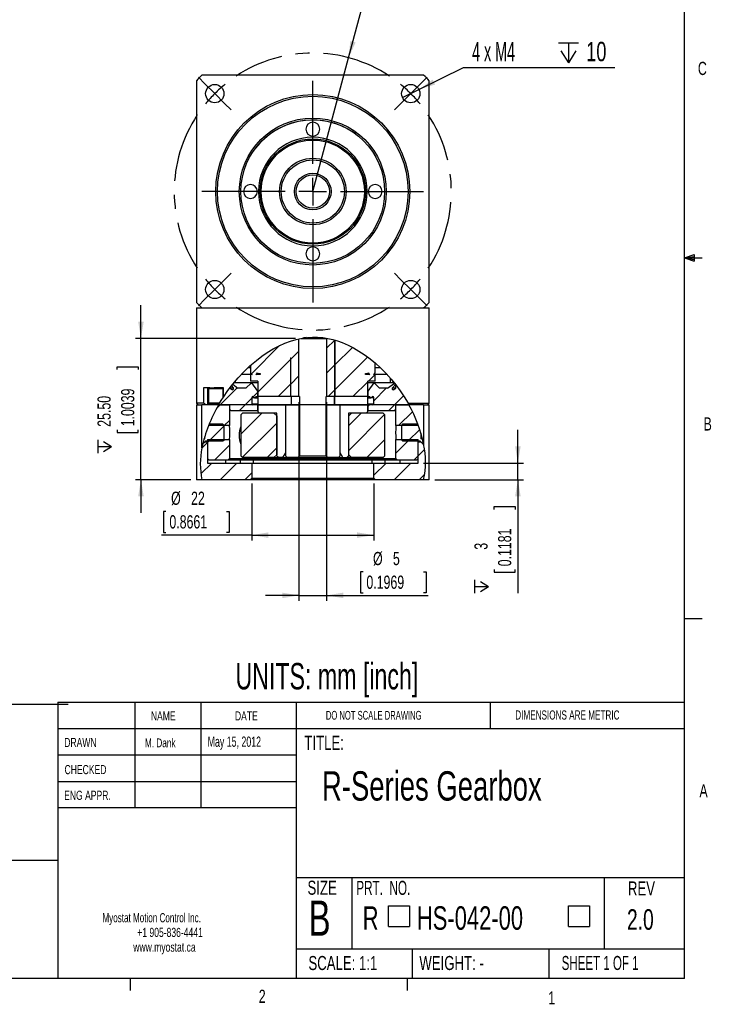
# Model space of a CAD drawing. Extents: x 11 to 421, y 5 to 275.
# Tile 3 of 10: x 296 to 421, y 5 to 183. Entities that reach past the tile are written whole.
import ezdxf
from ezdxf.enums import TextEntityAlignment as Align

# ---------------------------------------------------------------- set-up
doc = ezdxf.new("R2010")
doc.units = 0
doc.linetypes.add('CENTERX2', pattern=[20.32, 12.7, -2.54, 2.54, -2.54])
doc.layers.get('0').update_dxf_attribs({"linetype": 'CONTINUOUS'})
doc.layers.add('FORMAT', color=7, linetype='CONTINUOUS')
doc.dimstyles.new('SLDDIMSTYLE1', dxfattribs={"dimtxt": 3.5, "dimasz": 3, "dimexe": 0, "dimexo": 0.0625, "dimgap": 0.875, "dimtad": 0, "dimtih": 1, "dimtoh": 1, "dimrnd": 1e-09, "dimzin": 12, "dimblk1": 'NONE', "dimsah": 1, "dimcen": 0, "dimazin": 3, "dimtfac": 1, "dimtmove": 0, "dimatfit": 3})
doc.dimstyles.new('SLDDIMSTYLE3', dxfattribs={"dimtxt": 2.38125, "dimasz": 3, "dimexe": 0, "dimexo": 0.0625, "dimgap": 0.595313, "dimtad": 1, "dimrnd": 1e-09, "dimzin": 12, "dimsah": 1, "dimcen": 0.09, "dimazin": 3, "dimtfac": 1, "dimtmove": 0, "dimatfit": 3})
doc.dimstyles.new('SLDDIMSTYLE4', dxfattribs={"dimtxt": 2.38125, "dimasz": 3, "dimexe": 0, "dimexo": 0.0625, "dimgap": 0.595313, "dimtad": 1, "dimrnd": 1e-09, "dimzin": 12, "dimsah": 1, "dimcen": 0.09, "dimazin": 3, "dimtfac": 1, "dimtofl": 0, "dimtmove": 0, "dimatfit": 3})
doc.dimstyles.new('SLDDIMSTYLE5', dxfattribs={"dimtxt": 2.38125, "dimasz": 3, "dimexe": 0, "dimexo": 0.0625, "dimgap": 0.595313, "dimtad": 1, "dimrnd": 1e-09, "dimzin": 4, "dimsah": 1, "dimcen": 0.09, "dimazin": 3, "dimtfac": 1, "dimtmove": 0, "dimatfit": 3})
doc.dimstyles.new('SLDDIMSTYLE6', dxfattribs={"dimtxt": 3.5, "dimasz": 3, "dimexe": 0, "dimexo": 0.0625, "dimgap": 0.875, "dimtad": 0, "dimtih": 1, "dimtoh": 1, "dimrnd": 1e-09, "dimzin": 12, "dimsah": 1, "dimcen": 0, "dimazin": 3, "dimtfac": 1, "dimtofl": 0, "dimtmove": 0, "dimatfit": 3})

# ---------------------------------------------------------------- blocks, each defined once
blk = doc.blocks.new('SW_NOTE_1')
at = {"color": 0, "linetype": 'CONTINUOUS'}
for s, width, p in [('Myostat Motion Control Inc.', 0.661111, (0, 0)), ('+1 905-836-4441', 0.7, (6.29, -2.65)), ('www.myostat.ca', 0.7, (5.56, -5.3))]:
    blk.add_text(s, height=1.651, dxfattribs=dict(at, width=width)).set_placement(p, align=Align.BOTTOM_LEFT)
blk = doc.blocks.new('SW_SYMBOL_MOD_BOX')
at = {"color": 0, "linetype": 'CONTINUOUS'}
for p, q in [((200, 200), (200, 800)), ((200, 800), (800, 800)), ((800, 800), (800, 200)), ((200, 200), (800, 200))]:
    blk.add_line(p, q, dxfattribs=at)
blk = doc.blocks.new('SW_NOTE_3')
at = {"color": 0, "linetype": 'CONTINUOUS', "xscale": 0.006244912, "yscale": 0.006244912, "zscale": 0.006244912}
for p in [(3.43, 0.61), (35.9, 0.61)]:
    blk.add_blockref('SW_SYMBOL_MOD_BOX', p, dxfattribs=at)
at = {"color": 0, "linetype": 'CONTINUOUS', "width": 0.7}
for s, height, p in [('R', 4.23, (0, 0)), ('HS-042-00', 4.233, (9.77, 0))]:
    blk.add_text(s, height=height, dxfattribs=at).set_placement(p, align=Align.BOTTOM_LEFT)
blk = doc.blocks.new('*D15')
at = {"color": 7, "linetype": 'CONTINUOUS'}
for p, q in [((346.39, 114), (346.39, 78.12)), ((351.39, 114), (351.39, 78.12)), ((357.96, 83.38), (357.48, 83.38)), ((357.48, 83.38), (357.48, 79.6)), ((368.84, 83.38), (369.32, 83.38)), ((369.32, 83.38), (369.32, 79.6)), ((346.39, 79.12), (340.39, 79.12)), ((346.39, 79.12), (351.39, 79.12)), ((351.39, 79.12), (369.69, 79.12)), ((357.48, 79.6), (357.96, 79.6)), ((369.32, 79.6), (368.84, 79.6))]:
    blk.add_line(p, q, dxfattribs=at)
for points in [[(346.39, 79.12), (343.39, 79.62), (343.39, 78.62)], [(351.39, 79.12), (354.39, 78.62), (354.39, 79.62)]]:
    blk.add_solid(points, dxfattribs=at)
at = {"color": 7, "linetype": 'CONTINUOUS', "width": 0.7}
for s, height, p in [('%%c', 2.381, (359.76, 83.87, 3.6)), ('5', 2.38, (363.35, 83.87, 3.6)), ('0.1969', 2.381, (358.56, 79.6, 3.6))]:
    blk.add_text(s, height=height, dxfattribs=at).set_placement(p, align=Align.BOTTOM_LEFT)
blk = doc.blocks.new('*D16')
at = {"color": 7, "linetype": 'CONTINUOUS'}
for p, q in [((337.89, 99.3), (337.89, 89)), ((359.89, 99.3), (359.89, 89)), ((322.41, 94.27), (321.93, 94.27)), ((321.93, 94.27), (321.93, 90.49)), ((333.3, 94.27), (333.78, 94.27)), ((333.78, 94.27), (333.78, 90.49)), ((337.89, 90), (321.57, 90)), ((321.93, 90.49), (322.41, 90.49)), ((333.78, 90.49), (333.3, 90.49)), ((337.89, 90), (359.89, 90))]:
    blk.add_line(p, q, dxfattribs=at)
for points in [[(337.89, 90), (340.89, 89.5), (340.89, 90.5)], [(359.89, 90), (356.89, 90.5), (356.89, 89.5)]]:
    blk.add_solid(points, dxfattribs=at)
at = {"color": 7, "linetype": 'CONTINUOUS', "width": 0.7}
for s, p in [('%%c', (323.33, 94.75, 3.6)), ('22', (326.93, 94.75, 3.6)), ('0.8661', (323.02, 90.49, 3.6))]:
    blk.add_text(s, height=2.381, dxfattribs=at).set_placement(p, align=Align.BOTTOM_LEFT)
blk = doc.blocks.new('SW_SYMBOL_HOLE_DEPTH')
at = {"color": 0, "linetype": 'CONTINUOUS'}
for p, q in [((0, 875), (800, 875)), ((400, 875), (400, 75)), ((100, 555), (400, 75)), ((700, 555), (400, 75))]:
    blk.add_line(p, q, dxfattribs=at)
blk = doc.blocks.new('*D17')
at = {"color": 7, "linetype": 'CONTINUOUS'}
for p, q in [((385.89, 103), (385.89, 109)), ((368.89, 103), (386.89, 103)), ((385.89, 100), (385.89, 103)), ((370.89, 100), (386.89, 100)), ((385.89, 100), (385.89, 79.52)), ((381.63, 94.65), (381.63, 95.14)), ((381.63, 95.14), (385.41, 95.14)), ((385.41, 95.14), (385.41, 94.65)), ((381.63, 83.77), (381.63, 83.29)), ((385.41, 83.29), (385.41, 83.77)), ((381.63, 83.29), (385.41, 83.29))]:
    blk.add_line(p, q, dxfattribs=at)
for points in [[(385.89, 103), (386.39, 106), (385.39, 106)], [(385.89, 100), (385.39, 97), (386.39, 97)]]:
    blk.add_solid(points, dxfattribs=at)
at = {"color": 7, "linetype": 'CONTINUOUS', "xscale": 0.0030416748, "yscale": 0.0030416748, "zscale": 0.0030416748, "rotation": 90}
blk.add_blockref('SW_SYMBOL_HOLE_DEPTH', (380.81, 79.52), dxfattribs=at)
at = {"color": 7, "linetype": 'CONTINUOUS', "width": 0.7}
for s, height, p in [('0.1181', 2.381, (385.41, 84.37, 3.6)), ('3', 2.38, (381.14, 87.37, 3.6))]:
    blk.add_text(s, height=height, rotation=90, dxfattribs=at).set_placement(p, align=Align.BOTTOM_LEFT)
blk = doc.blocks.new('*D18')
at = {"color": 7, "linetype": 'CONTINUOUS'}
for p, q in [((317.89, 125.5), (317.89, 131.5)), ((345.76, 125.5), (316.89, 125.5)), ((317.89, 100), (317.89, 125.5)), ((313.63, 119.91), (313.63, 120.39)), ((313.63, 120.39), (317.41, 120.39)), ((317.41, 120.39), (317.41, 119.91)), ((313.63, 109.03), (313.63, 108.54)), ((313.63, 108.54), (317.41, 108.54)), ((317.41, 108.54), (317.41, 109.03)), ((326.89, 100), (316.89, 100)), ((317.89, 100), (317.89, 94))]:
    blk.add_line(p, q, dxfattribs=at)
for points in [[(317.89, 125.5), (318.39, 128.5), (317.39, 128.5)], [(317.89, 100), (317.39, 97), (318.39, 97)]]:
    blk.add_solid(points, dxfattribs=at)
at = {"color": 7, "linetype": 'CONTINUOUS', "xscale": 0.0030416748, "yscale": 0.0030416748, "zscale": 0.0030416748, "rotation": 90}
blk.add_blockref('SW_SYMBOL_HOLE_DEPTH', (312.81, 104.78), dxfattribs=at)
at = {"color": 7, "linetype": 'CONTINUOUS', "width": 0.7}
for s, p in [('1.0039', (317.41, 109.63, 3.6)), ('25.50', (313.14, 109.55, 3.6))]:
    blk.add_text(s, height=2.381, rotation=90, dxfattribs=at).set_placement(p, align=Align.BOTTOM_LEFT)
blk = doc.blocks.new('*D19')
at = {"color": 7, "linetype": 'CONTINUOUS'}
for p, q in [((360.95, 192.72), (360.24, 192.72)), ((360.24, 192.72), (360.24, 187.16)), ((376.95, 192.72), (377.66, 192.72)), ((377.66, 192.72), (377.66, 187.16)), ((360.24, 187.16), (360.95, 187.16)), ((377.66, 187.16), (376.95, 187.16)), ((355.36, 176.15), (358.12, 186.45)), ((358.12, 186.45), (378.2, 186.45)), ((348.89, 152), (355.36, 176.15))]:
    blk.add_line(p, q, dxfattribs=at)
blk.add_solid([(355.36, 176.15), (356.62, 178.92), (355.66, 179.18)], dxfattribs=at)
at = {"color": 7, "linetype": 'CONTINUOUS', "width": 0.7}
for s, p in [('PCR', (364.26, 197.95, 3.6)), ('25', (364.95, 193.43, 3.6)), ('0.9843', (361.84, 187.16, 3.6))]:
    blk.add_text(s, height=3.5, dxfattribs=at).set_placement(p, align=Align.BOTTOM_LEFT)
blk = doc.blocks.new('*D20')
at = {"color": 7, "linetype": 'CONTINUOUS'}
for p, q in [((368.05, 170.42), (376.06, 174.41)), ((376.06, 174.41), (403.4, 174.41)), ((365.09, 168.95), (368.05, 170.42))]:
    blk.add_line(p, q, dxfattribs=at)
blk.add_solid([(368.05, 170.42), (370.95, 171.31), (370.51, 172.2)], dxfattribs=at)
at = {"color": 7, "linetype": 'CONTINUOUS', "xscale": 0.0044707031, "yscale": 0.0044707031, "zscale": 0.0044707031}
blk.add_blockref('SW_SYMBOL_HOLE_DEPTH', (393.22, 174.9), dxfattribs=at)
at = {"color": 7, "linetype": 'CONTINUOUS'}
for s, width, p in [('4 x M4 ', 0.55, (377.64, 174.47, 3.6)), ('10', 0.7, (398.22, 174.47, 3.6))]:
    blk.add_text(s, height=3.5, dxfattribs=dict(at, width=width)).set_placement(p, align=Align.BOTTOM_LEFT)
blk = doc.blocks.new('_NONE')
blk = doc.blocks.new('SW_CENTERMARKSYMBOL_1')
at = {"color": 0, "linetype": 'CONTINUOUS'}
for p, q in [((-19.45, 19.45), (-20.61, 20.61)), ((0, 5), (0, 20)), ((19.45, 19.45), (20.61, 20.61)), ((-17.68, 17.68), (-19.45, 19.45)), ((17.68, 17.68), (19.45, 19.45)), ((-17.68, 17.68), (-15.91, 15.91)), ((17.68, 17.68), (15.91, 15.91)), ((-15.91, 15.91), (-14.74, 14.74)), ((15.91, 15.91), (14.74, 14.74)), ((0, 0), (0, 2.5)), ((-5, 0), (-20, 0)), ((0, 0), (-2.5, 0)), ((0, 0), (0, -2.5)), ((0, 0), (2.5, 0)), ((5, 0), (20, 0)), ((0, -5), (0, -20)), ((-17.68, -17.68), (-15.91, -15.91)), ((-15.91, -15.91), (-14.74, -14.74)), ((15.91, -15.91), (14.74, -14.74)), ((17.68, -17.68), (15.91, -15.91)), ((-17.68, -17.68), (-19.45, -19.45)), ((17.68, -17.68), (19.45, -19.45)), ((-19.45, -19.45), (-20.61, -20.61)), ((19.45, -19.45), (20.61, -20.61))]:
    blk.add_line(p, q, dxfattribs=at)
at = {"color": 0, "linetype": 'CENTERX2'}
for start, end in [(56.4592, 123.5408), (146.4592, 213.5408), (326.4592, 33.5408), (236.4592, 303.5408)]:
    blk.add_arc((0, 0), 25, start, end, dxfattribs=at)
at = {"color": 0, "linetype": 'CONTINUOUS'}
for start, end in [(129.2704, 135), (45, 50.7296), (135, 140.7296), (39.2704, 45), (219.2704, 225), (315, 320.7296), (225, 230.7296), (309.2704, 315)]:
    blk.add_arc((0, 0), 25, start, end, dxfattribs=at)

msp = doc.modelspace()

# ---------------------------------------------------------------- linework, layer by layer
at = {"color": 7, "linetype": 'CONTINUOUS'}
for p, q in [((415.957, 9.959), (415.957, 270.309)), ((368.891, 173.005), (328.891, 173.005)), ((327.891, 172.005), (327.891, 132.005)), ((369.891, 132.005), (369.891, 172.005)), ((415.957, 140.025), (417.663, 140.635)), ((417.663, 140.635), (417.663, 139.451)), ((415.957, 140.025), (417.663, 140.254)), ((415.957, 140.025), (419.132, 140.025)), ((415.957, 140.025), (417.663, 139.451)), ((415.957, 140.025), (417.663, 139.763)), ((327.891, 131.005), (327.891, 113.805)), ((327.891, 131.005), (328.891, 131.005)), ((328.891, 131.005), (368.891, 131.005)), ((368.891, 131.005), (369.891, 131.005)), ((369.891, 113.805), (369.891, 131.005)), ((346.391, 115.005), (346.391, 125.429)), ((346.796, 125.505), (351.391, 125.505)), ((348.909, 125.732), (348.682, 125.505)), ((351.391, 125.505), (351.391, 115.005)), ((352.856, 125.188), (351.391, 123.724)), ((352.881, 125.181), (352.881, 115.005)), ((352.891, 115.005), (352.891, 125.178)), ((342.888, 124.2), (337.758, 119.07)), ((346.391, 123.214), (344.901, 121.724)), ((356.046, 123.888), (352.891, 120.734)), ((344.891, 121.714), (338.961, 115.784)), ((344.891, 122.005), (344.891, 115.005)), ((344.891, 122.005), (344.901, 122.005)), ((344.901, 115.005), (344.901, 122.005)), ((358.793, 122.145), (352.891, 116.243)), ((360.141, 119.305), (360.141, 121.061)), ((337.253, 120.255), (337.641, 120.255)), ((337.641, 120.61), (337.641, 119.305)), ((338.891, 119.305), (338.891, 119.155)), ((338.891, 119.155), (339.391, 119.155)), ((339.391, 119.155), (339.391, 119.005)), ((352.881, 120.724), (351.391, 119.234)), ((358.391, 119.155), (358.891, 119.155)), ((358.391, 119.005), (358.391, 119.155)), ((358.891, 119.155), (358.891, 119.305)), ((360.141, 120.255), (361.04, 120.255)), ((334.891, 117.505), (334.684, 117.505)), ((334.891, 117.754), (334.891, 117.505)), ((337.841, 117.505), (334.891, 117.505)), ((337.637, 119.005), (336.005, 119.005)), ((337.841, 117.505), (336.841, 116.505)), ((337.692, 119.005), (337.637, 118.949)), ((337.637, 119.005), (337.637, 117.805)), ((337.941, 119.005), (337.637, 119.005)), ((338.961, 117.805), (337.637, 117.805)), ((337.841, 117.505), (338.891, 116.005)), ((338.961, 117.505), (337.841, 117.505)), ((339.391, 119.005), (338.591, 119.005)), ((338.961, 117.805), (338.961, 115.005)), ((346.391, 118.724), (344.901, 117.234)), ((358.821, 117.683), (356.143, 115.005)), ((359.191, 119.005), (358.391, 119.005)), ((360.146, 117.805), (358.821, 117.805)), ((358.821, 115.005), (358.821, 117.805)), ((359.942, 117.505), (358.821, 117.505)), ((358.891, 116.005), (359.942, 117.505)), ((360.143, 119.005), (358.943, 117.805)), ((360.146, 119.005), (359.841, 119.005)), ((362.891, 117.505), (359.942, 117.505)), ((360.942, 116.505), (359.942, 117.505)), ((362.268, 119.005), (360.146, 119.005)), ((360.146, 117.805), (360.146, 119.005)), ((362.391, 116.505), (363.616, 117.427)), ((362.891, 117.505), (362.891, 118.301)), ((363.554, 117.505), (362.891, 117.505)), ((363.366, 117.737), (363.133, 117.505)), ((330.337, 116.605), (329.179, 116.605)), ((329.179, 116.605), (329.179, 113.805)), ((329.899, 116.605), (329.899, 113.505)), ((330.27, 116.605), (330.07, 116.405)), ((330.07, 116.405), (330.07, 113.805)), ((332.649, 116.405), (330.07, 116.405)), ((330.337, 116.605), (331.097, 116.605)), ((332.765, 116.605), (331.097, 116.605)), ((335.278, 116.59), (332.192, 113.505)), ((332.649, 116.605), (332.649, 114.72)), ((332.765, 114.896), (332.765, 116.605)), ((334.577, 116.505), (333.891, 116.505)), ((333.895, 116.502), (334.291, 116.274)), ((334.209, 116.912), (334.533, 116.588)), ((334.449, 117.215), (335.391, 116.505)), ((336.841, 116.505), (335.391, 116.505)), ((338.891, 115.714), (338.182, 115.005)), ((338.891, 116.005), (338.891, 115.005)), ((338.891, 116.005), (338.961, 116.005)), ((344.891, 117.224), (342.672, 115.005)), ((352.881, 116.233), (351.653, 115.005)), ((358.821, 116.005), (358.891, 116.005)), ((358.891, 115.005), (358.891, 116.005)), ((362.133, 116.505), (359.891, 114.263)), ((362.391, 116.505), (360.942, 116.505)), ((363.891, 116.505), (363.211, 116.505)), ((363.25, 116.588), (363.824, 117.162)), ((363.491, 116.274), (363.891, 116.505)), ((363.891, 116.505), (363.891, 117.075)), ((327.891, 113.805), (328.191, 113.505)), ((329.179, 113.805), (327.891, 113.805)), ((330.07, 113.805), (330.27, 113.605)), ((332.08, 113.805), (330.07, 113.805)), ((331.962, 113.605), (332.08, 113.805)), ((337.891, 114.714), (336.682, 113.505)), ((337.891, 114.805), (337.891, 113.705)), ((338.091, 115.005), (338.191, 115.005)), ((338.391, 114.805), (338.99, 114.805)), ((338.591, 115.005), (338.891, 115.005)), ((338.891, 115.005), (338.961, 115.005)), ((344.891, 115.005), (338.961, 115.005)), ((338.99, 115.005), (338.99, 113.505)), ((344.901, 115.005), (344.891, 115.005)), ((346.391, 115.005), (344.901, 115.005)), ((344.962, 115.005), (344.962, 113.505)), ((344.973, 115.005), (344.973, 113.505)), ((346.507, 115.005), (346.391, 115.005)), ((346.507, 115.005), (346.507, 113.505)), ((351.391, 115.005), (351.276, 115.005)), ((351.276, 113.505), (351.276, 115.005)), ((352.881, 115.005), (351.391, 115.005)), ((352.81, 115.005), (352.81, 113.505)), ((352.821, 113.505), (352.821, 115.005)), ((352.891, 115.005), (352.881, 115.005)), ((358.821, 115.005), (352.891, 115.005)), ((358.793, 113.505), (358.793, 115.005)), ((358.793, 114.805), (359.391, 114.805)), ((358.821, 115.005), (358.891, 115.005)), ((358.891, 115.005), (359.191, 115.005)), ((359.591, 115.005), (359.691, 115.005)), ((359.891, 113.705), (359.891, 114.805)), ((365.258, 115.139), (363.623, 113.505)), ((366.069, 113.805), (369.891, 113.805)), ((366.069, 113.805), (366.237, 113.505)), ((369.591, 113.505), (369.891, 113.805)), ((327.891, 113.505), (327.891, 100.005)), ((327.891, 113.505), (328.891, 113.505)), ((328.891, 105.724), (328.891, 113.505)), ((331.903, 113.505), (328.891, 113.505)), ((331.962, 113.605), (330.27, 113.605)), ((332.192, 113.505), (331.529, 112.841)), ((331.958, 113.596), (331.903, 113.505)), ((338.091, 113.505), (331.903, 113.505)), ((331.903, 113.505), (333.891, 113.505)), ((333.891, 113.505), (333.891, 112.705)), ((338.891, 113.505), (333.891, 113.505)), ((333.891, 113.505), (333.891, 109.755)), ((333.891, 112.705), (334.091, 112.505)), ((334.091, 112.505), (338.891, 112.505)), ((336.682, 113.505), (335.682, 112.505)), ((339.672, 112.005), (335.891, 108.224)), ((336.191, 112.005), (335.891, 111.705)), ((341.891, 112.005), (336.191, 112.005)), ((338.891, 113.505), (338.891, 112.505)), ((338.99, 113.505), (338.891, 113.505)), ((338.891, 112.505), (338.99, 112.505)), ((344.962, 113.505), (338.99, 113.505)), ((338.99, 113.505), (338.99, 112.305)), ((338.99, 113.505), (343.948, 113.505)), ((339.291, 112.005), (338.99, 112.305)), ((341.891, 112.005), (342.391, 111.505)), ((341.932, 112.005), (341.891, 112.005)), ((342.435, 112.005), (341.932, 112.005)), ((342.435, 104.305), (342.435, 112.005)), ((343.948, 113.505), (343.948, 104.305)), ((343.948, 113.505), (346.507, 113.505)), ((343.948, 113.505), (343.948, 104.871)), ((346.507, 113.505), (344.973, 113.505)), ((351.276, 113.505), (346.507, 113.505)), ((346.507, 113.505), (346.507, 104.305)), ((352.81, 113.505), (351.276, 113.505)), ((351.276, 104.305), (351.276, 113.505)), ((351.276, 113.505), (353.835, 113.505)), ((358.793, 113.505), (352.821, 113.505)), ((353.835, 104.305), (353.835, 113.505)), ((353.835, 104.871), (353.835, 113.505)), ((353.835, 113.505), (358.793, 113.505)), ((355.851, 112.005), (355.348, 112.005)), ((355.348, 112.005), (355.348, 104.305)), ((357.633, 112.005), (355.391, 109.763)), ((355.391, 111.505), (355.891, 112.005)), ((355.891, 112.005), (355.851, 112.005)), ((361.591, 112.005), (355.891, 112.005)), ((358.793, 112.305), (358.492, 112.005)), ((358.793, 112.305), (358.793, 113.505)), ((358.891, 113.505), (358.793, 113.505)), ((358.793, 112.505), (358.891, 112.505)), ((359.133, 113.505), (358.891, 113.263)), ((358.891, 112.505), (358.891, 113.505)), ((363.891, 113.505), (358.891, 113.505)), ((358.891, 112.505), (363.691, 112.505)), ((366.237, 113.505), (359.691, 113.505)), ((361.891, 111.705), (361.591, 112.005)), ((363.623, 113.505), (362.623, 112.505)), ((363.691, 112.505), (363.891, 112.705)), ((363.891, 112.705), (363.891, 113.505)), ((363.891, 109.755), (363.891, 113.505)), ((363.891, 113.505), (366.237, 113.505)), ((366.88, 112.272), (364.363, 109.755)), ((368.891, 113.505), (366.237, 113.505)), ((368.891, 113.505), (369.891, 113.505)), ((368.891, 113.505), (368.891, 106.395)), ((369.891, 100.005), (369.891, 113.505)), ((333.891, 110.714), (332.932, 109.755)), ((335.891, 111.705), (335.891, 104.305)), ((342.391, 110.234), (336.177, 104.019)), ((342.391, 111.505), (342.391, 104.505)), ((342.435, 111.505), (342.391, 111.505)), ((355.391, 111.505), (355.348, 111.505)), ((361.857, 111.739), (355.391, 105.273)), ((355.391, 104.505), (355.391, 111.505)), ((361.891, 104.305), (361.891, 111.705)), ((333.891, 109.755), (330.076, 109.755)), ((332.691, 110.005), (330.176, 110.005)), ((332.891, 109.714), (330.182, 107.005)), ((332.891, 109.805), (332.691, 110.005)), ((332.891, 107.205), (332.891, 109.805)), ((367.891, 109.755), (363.891, 109.755)), ((365.091, 110.005), (364.891, 109.805)), ((364.891, 109.805), (364.891, 107.205)), ((367.861, 110.005), (365.091, 110.005)), ((368.185, 109.086), (366.103, 107.005)), ((367.891, 109.755), (367.891, 109.891)), ((329.891, 106.714), (328.889, 105.712)), ((329.044, 106.457), (329.591, 107.005)), ((329.059, 106.522), (329.391, 106.855)), ((329.391, 107.35), (329.269, 107.35)), ((329.391, 107.35), (329.391, 107.746)), ((329.391, 106.855), (329.891, 106.855)), ((329.591, 107.005), (332.691, 107.005)), ((330.432, 107.255), (329.891, 106.714)), ((329.891, 107.255), (329.891, 103.805)), ((329.891, 107.255), (333.891, 107.255)), ((329.891, 106.855), (329.891, 103.005)), ((332.691, 107.005), (332.891, 107.205)), ((333.891, 107.255), (333.891, 103.805)), ((361.891, 107.283), (358.613, 104.005)), ((366.353, 107.255), (363.891, 104.793)), ((363.891, 103.805), (363.891, 107.255)), ((363.891, 107.255), (367.891, 107.255)), ((364.891, 107.205), (365.091, 107.005)), ((365.091, 107.005), (368.191, 107.005)), ((367.891, 103.805), (367.891, 107.255)), ((367.891, 103.005), (367.891, 106.855)), ((367.891, 106.855), (368.391, 106.855)), ((368.191, 107.005), (368.913, 106.283)), ((368.391, 108.389), (368.391, 107.35)), ((368.53, 107.927), (368.391, 107.927)), ((368.683, 107.35), (368.391, 107.35)), ((368.391, 106.855), (368.901, 106.345)), ((333.891, 106.224), (331.172, 103.505)), ((342.391, 105.743), (340.653, 104.005)), ((343.948, 104.871), (343.443, 104.005)), ((354.34, 104.005), (353.835, 104.871)), ((369.049, 105.46), (367.891, 104.303)), ((329.891, 103.805), (330.191, 103.505)), ((333.591, 103.505), (330.191, 103.505)), ((333.212, 103.005), (333.212, 103.505)), ((333.891, 103.805), (333.591, 103.505)), ((364.191, 103.505), (333.591, 103.505)), ((333.891, 103.805), (363.891, 103.805)), ((335.891, 104.305), (336.191, 104.005)), ((341.891, 104.005), (336.191, 104.005)), ((338.161, 103.505), (338.161, 103.005)), ((342.391, 104.505), (341.891, 104.005)), ((341.891, 104.005), (342.722, 104.005)), ((342.391, 104.505), (342.435, 104.505)), ((342.435, 104.305), (342.737, 104.005)), ((343.443, 104.005), (342.737, 104.005)), ((343.443, 104.005), (344.24, 104.005)), ((343.948, 104.305), (344.252, 104.005)), ((346.194, 104.005), (344.252, 104.005)), ((346.507, 104.305), (346.194, 104.005)), ((346.194, 104.005), (351.589, 104.005)), ((346.507, 104.305), (351.276, 104.305)), ((351.589, 104.005), (351.276, 104.305)), ((353.531, 104.005), (351.589, 104.005)), ((353.835, 104.305), (353.531, 104.005)), ((353.545, 104.005), (354.34, 104.005)), ((354.34, 104.005), (355.046, 104.005)), ((355.046, 104.005), (355.348, 104.305)), ((355.891, 104.005), (355.061, 104.005)), ((355.391, 104.505), (355.348, 104.505)), ((355.891, 104.005), (355.391, 104.505)), ((361.591, 104.005), (355.891, 104.005)), ((359.622, 103.005), (359.622, 103.505)), ((361.591, 104.005), (361.891, 104.305)), ((364.191, 103.505), (363.891, 103.805)), ((367.591, 103.505), (364.191, 103.505)), ((364.571, 103.505), (364.571, 103.005)), ((367.891, 104.303), (367.093, 103.505)), ((367.591, 103.505), (367.891, 103.805)), ((330.672, 103.005), (328.706, 101.038)), ((329.891, 103.005), (337.891, 103.005)), ((335.163, 103.005), (332.163, 100.005)), ((337.891, 103.005), (337.891, 100.305)), ((337.891, 103.005), (359.891, 103.005)), ((362.103, 103.005), (359.891, 100.793)), ((359.891, 100.305), (359.891, 103.005)), ((359.891, 103.005), (367.891, 103.005)), ((366.593, 103.005), (363.593, 100.005)), ((328.891, 100.005), (327.891, 100.005)), ((337.591, 100.005), (328.891, 100.005)), ((337.891, 101.243), (336.653, 100.005)), ((337.891, 100.305), (337.591, 100.005)), ((360.191, 100.005), (337.591, 100.005)), ((337.891, 100.305), (359.891, 100.305)), ((360.191, 100.005), (359.891, 100.305)), ((368.891, 100.005), (360.191, 100.005)), ((369.083, 101.004), (368.084, 100.005)), ((369.891, 100.005), (368.891, 100.005)), ((415.957, 74.937), (419.132, 74.937)), ((302.919, 59.853), (415.957, 59.853)), ((302.919, 59.853), (302.919, 9.959)), ((316.817, 59.853), (316.817, 40.803)), ((328.717, 59.853), (328.717, 40.803)), ((345.885, 59.853), (345.885, 9.959)), ((380.921, 55.091), (380.921, 59.853)), ((302.919, 55.091), (415.957, 55.091)), ((302.919, 50.328), (345.885, 50.328)), ((302.919, 45.566), (345.885, 45.566)), ((345.885, 40.803), (302.919, 40.803)), ((302.919, 31.278), (259.953, 31.278)), ((345.885, 28.243), (415.957, 28.243)), ((355.932, 28.243), (355.932, 15.366)), ((401.43, 28.243), (401.43, 15.366)), ((345.885, 15.366), (415.957, 15.366)), ((366.793, 15.366), (366.793, 9.959)), ((391.48, 15.366), (391.48, 9.959)), ((415.957, 9.959), (15.907, 9.959)), ((315.938, 9.959), (315.938, 7.805)), ((365.944, 9.959), (365.944, 7.805))]:
    msp.add_line(p, q, dxfattribs=at)
at = {"color": 8, "linetype": 'CONTINUOUS'}
for p, q in [((334.291, 116.274), (334.474, 116.274)), ((363.306, 116.274), (363.491, 116.274)), ((338.321, 114.805), (337.891, 114.805)), ((359.891, 114.805), (359.428, 114.805)), ((331.37, 113.605), (331.37, 113.505)), ((337.891, 113.705), (338.99, 113.705)), ((358.793, 113.705), (359.891, 113.705)), ((335.867, 103.005), (335.867, 103.505)), ((361.916, 103.505), (361.916, 103.005))]:
    msp.add_line(p, q, dxfattribs=at)
at = {"color": 7, "linetype": 'CONTINUOUS'}
for points in [[(356.603, 162.439), (356.366, 162.603), (355.989, 162.835)], [(332.765, 114.896), (333.579, 116.076), (334.463, 117.236), (335.419, 118.371), (336.447, 119.471), (337.549, 120.529), (338.726, 121.536), (339.682, 122.268), (340.689, 122.961), (341.746, 123.602), (342.852, 124.183), (343.837, 124.623), (344.861, 125.005), (345.917, 125.316), (346.996, 125.548), (347.911, 125.67), (348.838, 125.727), (349.766, 125.716), (350.686, 125.637), (351.591, 125.493), (352.482, 125.291), (353.354, 125.035), (354.202, 124.732), (355.247, 124.285), (356.254, 123.776), (357.22, 123.216), (358.143, 122.612), (359.021, 121.972), (360.119, 121.082), (361.151, 120.143), (362.118, 119.165), (363.021, 118.153), (363.862, 117.114), (364.64, 116.056), (365.385, 114.94), (366.069, 113.805)], [(332.08, 113.805), (332.482, 114.457), (332.659, 114.729)], [(332.65, 114.72), (332.649, 114.719), (332.661, 114.737), (332.697, 114.793), (332.765, 114.896)]]:
    msp.add_lwpolyline(points, dxfattribs=at)
for centre, radius in [((331.214, 169.682), 1.65), ((366.569, 169.682), 1.65), ((348.891, 152.005), 17.5), ((348.891, 152.005), 17.2), ((348.891, 152.005), 13.259), ((348.891, 152.005), 12.959), ((348.891, 152.005), 9.5), ((348.891, 152.005), 9.3), ((348.891, 152.005), 6), ((348.891, 152.005), 5.7), ((348.891, 152.005), 3.3), ((348.891, 152.005), 3), ((331.214, 134.327), 1.65), ((366.569, 134.327), 1.65)]:
    msp.add_circle(centre, radius, dxfattribs=at)
for centre, radius, start, end in [((348.891, 152.005), 29, 133.60282, 136.39718), ((348.891, 152.005), 29, 43.60282, 46.39718), ((348.917, 151.758), 13.145, 61.2263, 142.00714), ((348.891, 163.255), 1.25, 90, 270), ((348.891, 163.255), 1.25, 270, 90), ((348.891, 152.005), 9.8, 0, 180), ((337.641, 152.005), 1.25, 0, 180), ((360.141, 152.005), 1.25, 0, 180), ((337.641, 152.005), 1.25, 180, 360), ((348.891, 152.005), 9.8, 180, 0), ((360.141, 152.005), 1.25, 180, 0), ((348.891, 140.755), 1.25, 90, 270), ((348.891, 140.755), 1.25, 270, 90), ((348.891, 152.005), 29, 223.60282, 226.39718), ((348.891, 152.005), 29, 313.60282, 316.39718), ((349.213, 112.707), 13.03, 96.53404, 98.85882), ((337.941, 119.305), 0.3, 180, 270), ((338.591, 119.305), 0.3, 270, 360), ((359.191, 119.305), 0.3, 180, 270), ((359.841, 119.305), 0.3, 270, 360), ((343.676, 101.569), 25.477, 37.67039, 39.18907), ((334.391, 116.447), 0.2, 240, 0), ((334.391, 116.447), 0.2, 360, 45), ((363.391, 116.447), 0.2, 135, 180), ((363.391, 116.447), 0.2, 180, 300), ((328.816, 112.786), 1.082, 41.65475, 70.39407), ((338.091, 114.805), 0.2, 90, 180), ((338.391, 115.005), 0.2, 180, 0), ((359.391, 115.005), 0.2, 180, 0), ((359.691, 114.805), 0.2, 360, 90), ((353.77, 100.567), 25.407, 149.38864, 168.28999), ((338.091, 113.705), 0.2, 180, 270), ((359.691, 113.705), 0.2, 270, 360), ((344.845, 101.469), 24.546, 11.57664, 29.36294), ((318.923, 108.505), 15.02, 355.22625, 4.77375), ((340.508, 108.013), 4.891, 160.73527, 199.26473), ((378.86, 108.505), 15.02, 175.22625, 184.77375), ((342.836, 102.864), 14.235, 168.41139, 191.58861), ((355.129, 103.712), 14.021, 10.56608, 11.03533), ((354.23, 103.2), 15.005, 347.7061, 12.2939)]:
    msp.add_arc(centre, radius, start, end, dxfattribs=at)
at = {"layer": 'FORMAT'}
msp.add_line((267.788, 59.521), (304.776, 59.521), dxfattribs=at)

# ---------------------------------------------------------------- block references
at = {"color": 7, "linetype": 'CONTINUOUS'}
for name, p in [('SW_CENTERMARKSYMBOL_1', (348.891, 152.005)), ('SW_NOTE_3', (357.894, 17.515)), ('SW_NOTE_1', (310.943, 19.635))]:
    msp.add_blockref(name, p, dxfattribs=at)

# ---------------------------------------------------------------- texts
for s, height, width, p in [('C', 2.381, 0.7, (418.368, 172.319)), ('B', 2.381, 0.7, (419.392, 108.159)), ('UNITS: mm [inch]', 4.7625, 0.65625, (334.946, 60.73)), ('NAME', 1.651, 0.7, (319.681, 56.053)), ('DATE', 1.651, 0.7, (334.845, 56.053)), ('DO NOT SCALE DRAWING', 1.5875, 0.6475, (351.251, 56.212)), ('DIMENSIONS ARE METRIC', 1.651, 0.666667, (385.416, 56.221)), ('DRAWN', 1.651, 0.7, (304.053, 51.253)), ('M. Dank', 1.5875, 0.7, (318.603, 51.244)), ('May 15, 2012', 1.85208, 0.641667, (329.924, 51.245)), ('TITLE:', 2.54, 0.7, (347.375, 50.481)), ('CHECKED', 1.651, 0.7, (304.107, 46.367)), ('R-Series Gearbox', 5.29167, 0.7, (350.549, 40.507)), ('A', 2.381, 0.7, (418.645, 41.955)), ('ENG APPR.', 1.651, 0.7, (304.034, 41.731)), ('SIZE', 2.54, 0.7, (347.936, 24.342)), ('PRT.  NO.', 2.54, 0.622222, (356.737, 24.307)), ('REV', 2.54, 0.7, (405.742, 24.208)), ('B', 6.35, 0.7, (348.137, 15.797)), ('2.0', 3.7042, 0.7, (405.577, 17.67)), ('SCALE: 1:1', 2.54, 0.7, (348.105, 10.749)), ('WEIGHT: -', 2.54, 0.7, (368.119, 10.749)), ('SHEET 1 OF 1', 2.54, 0.6125, (393.788, 10.757)), ('2', 2.381, 0.7, (339.148, 4.866)), ('1', 2.381, 0.7, (391.371, 4.585))]:
    msp.add_text(s, height=height, dxfattribs=dict(at, width=width)).set_placement(p, align=Align.BOTTOM_LEFT)

# ---------------------------------------------------------------- dimensions: what is measured, and where the dimension line sits
dim = msp.add_radius_dim(center=(348.891, 152.005), mpoint=(355.362, 176.153), text='PCR\\P<>', dimstyle='SLDDIMSTYLE6', override={"dimpost": '<>'}, dxfattribs=at)
dim.commit()
dim.dimension.update_dxf_attribs({"geometry": '*D19', "text_midpoint": (368.953, 194.98), "dimtype": 164})
dim = msp.add_diameter_dim_2p(p1=(365.093, 168.946), p2=(368.046, 170.419), text='4 x M4 {\\fGDT;x}10', dimstyle='SLDDIMSTYLE1', override={"dimpost": '<>'}, dxfattribs=at)
dim.commit()
dim.dimension.update_dxf_attribs({"geometry": '*D20', "text_midpoint": (390.519, 177.217), "dimtype": 163})
for base, p1, p2, dimstyle, picture, middle in [((317.891, 125.505), (327.891, 100.005), (346.76, 125.505), 'SLDDIMSTYLE5', '*D18', (317.891, 112.766)), ((385.891, 103.005), (369.891, 100.005), (367.891, 103.005), 'SLDDIMSTYLE3', '*D17', (385.891, 87.509))]:
    dim = msp.add_linear_dim(base=base, p1=p1, p2=p2, angle=90, text='{\\fGDT;x}<>', dimstyle=dimstyle, dxfattribs=at)
    dim.commit()
    dim.dimension.update_dxf_attribs({"geometry": picture, "text_midpoint": middle, "dimtype": 160})
for base, p1, p2, dimstyle, picture, middle in [((351.391, 79.119), (346.391, 115.005), (351.391, 115.005), 'SLDDIMSTYLE3', '*D15', (363.4, 79.119)), ((359.891, 90.005), (337.891, 100.305), (359.891, 100.305), 'SLDDIMSTYLE4', '*D16', (327.856, 90.005))]:
    dim = msp.add_linear_dim(base=base, p1=p1, p2=p2, text='%%c<>', dimstyle=dimstyle, dxfattribs=at)
    dim.commit()
    dim.dimension.update_dxf_attribs({"geometry": picture, "text_midpoint": middle, "dimtype": 160})

doc.saveas('drawing.dxf')
